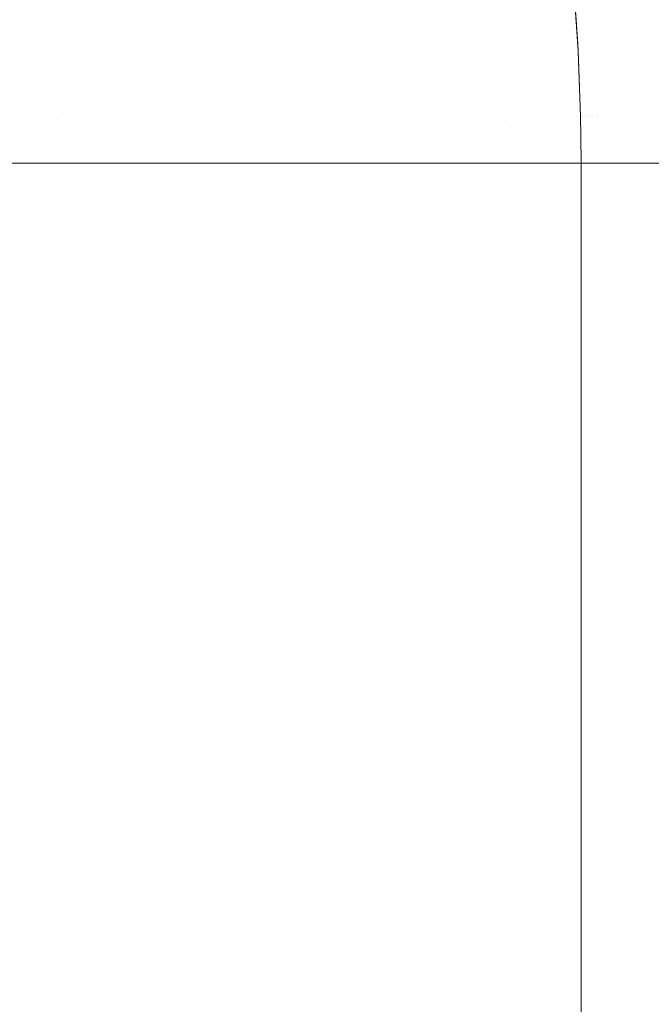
# Model space of a CAD drawing. Header units: centimetres. Extents: x -17.1 to 18.2, y 4.2 to 6.
# Tile 147 of 256: x -5.27 to -5.2268, y 5.8426 to 5.91. Entities that reach past the tile are written whole.
import ezdxf

# ---------------------------------------------------------------- set-up
doc = ezdxf.new("R2010")
doc.units = ezdxf.units.CM
doc.header["$LTSCALE"] = 2.54
doc.layers.add('Lucido design-1', color=7, linetype='Continuous')

# ---------------------------------------------------------------- blocks, each defined once
blk = doc.blocks.new('Gruppo-3-1')
at = {"color": 7, "linetype": 'Continuous', "lineweight": 9}
for points, invisible_edges in [([(-5.231911, 5.910022, -2276.92217), (-5.232033, 5.911742, -2276.92217), (-5.232172, 5.913715, -2276.72217), (-5.231761, 5.907892, -2276.72217)], 10), ([(-5.231853, 5.910024, -2276.719031), (-5.231761, 5.907892, -2276.72217), (-5.232172, 5.913715, -2276.72217)], 9), ([(18.147234, 5.910022, -2276.22267), (18.147234, 5.913265, -2276.223025), (-17.020308, 5.913265, -2276.223025), (-17.020308, 5.910022, -2276.22267)], 10), ([(-5.248608, 5.912891, -2276.987923), (-5.248338, 5.910213, -2276.987923), (-5.249532, 5.909972, -2276.989952), (-5.249796, 5.912585, -2276.989952)], 15), ([(-5.265729, 5.912286, -2277.008831), (-5.265446, 5.910427, -2277.008831), (-5.266762, 5.910011, -2277.009968), (-5.267033, 5.911795, -2277.009968)], 15), ([(-5.259933, 5.909971, -2277.003636), (-5.260199, 5.912084, -2277.003636), (-5.258899, 5.912494, -2277.00217), (-5.258624, 5.910309, -2277.00217)], 15), ([(-5.251006, 5.912273, -2276.99191), (-5.25075, 5.909725, -2276.99191), (-5.251987, 5.909475, -2276.993797), (-5.252237, 5.911955, -2276.993797)], 15), ([(-5.249796, 5.912585, -2276.989952), (-5.249532, 5.909972, -2276.989952), (-5.25075, 5.909725, -2276.99191), (-5.251006, 5.912273, -2276.99191)], 15), ([(-5.238988, 5.912104, -2276.966604), (-5.238147, 5.912274, -2276.963922), (-5.237905, 5.909128, -2276.963922), (-5.238749, 5.909002, -2276.966604)], 15), ([(-5.237108, 5.909247, -2276.961185), (-5.237905, 5.909128, -2276.963922), (-5.238147, 5.912274, -2276.963922), (-5.237354, 5.912434, -2276.961185)], 15), ([(-5.236476, 5.91096, -2276.958396), (-5.236362, 5.909358, -2276.958396), (-5.237108, 5.909247, -2276.961185), (-5.237354, 5.912434, -2276.961185)], 15), ([(-5.267033, 5.911795, -2277.009968), (-5.266762, 5.910011, -2277.009968), (-5.268076, 5.909596, -2277.011043), (-5.268335, 5.911304, -2277.011043)], 15), ([(-5.26257, 5.909292, -2277.006365), (-5.262817, 5.911257, -2277.006365), (-5.261505, 5.911671, -2277.005034), (-5.261249, 5.909632, -2277.005034)], 15), ([(-5.261249, 5.909632, -2277.005034), (-5.261505, 5.911671, -2277.005034), (-5.260199, 5.912084, -2277.003636), (-5.259933, 5.909971, -2277.003636)], 15), ([(-5.253487, 5.911633, -2276.995613), (-5.253243, 5.909221, -2276.995613), (-5.254516, 5.908964, -2276.997357), (-5.254752, 5.911307, -2276.997357)], 15), ([(-5.252237, 5.911955, -2276.993797), (-5.251987, 5.909475, -2276.993797), (-5.253243, 5.909221, -2276.995613), (-5.253487, 5.911633, -2276.995613)], 15), ([(-5.242562, 5.908435, -2276.976736), (-5.242785, 5.911336, -2276.976736), (-5.241775, 5.91154, -2276.974297), (-5.241548, 5.908586, -2276.974297)], 15), ([(-5.241548, 5.908586, -2276.974297), (-5.241775, 5.91154, -2276.974297), (-5.240804, 5.911737, -2276.971794), (-5.240573, 5.908731, -2276.971794)], 15), ([(-5.240573, 5.908731, -2276.971794), (-5.240804, 5.911737, -2276.971794), (-5.239874, 5.911925, -2276.969229), (-5.239639, 5.90887, -2276.969229)], 15), ([(-5.238749, 5.909002, -2276.966604), (-5.239639, 5.90887, -2276.969229), (-5.239874, 5.911925, -2276.969229), (-5.238988, 5.912104, -2276.966604)], 15), ([(-5.233563, 5.911471, -2276.943786), (-5.233154, 5.911543, -2276.940757), (-5.233034, 5.909853, -2276.940757), (-5.233443, 5.909792, -2276.943786)], 15), ([(-5.232519, 5.911654, -2276.934621), (-5.232398, 5.909948, -2276.934621), (-5.233034, 5.909853, -2276.940757), (-5.233154, 5.911543, -2276.940757)], 15), ([(-5.232136, 5.911721, -2276.928414), (-5.232014, 5.910005, -2276.928414), (-5.232398, 5.909948, -2276.934621), (-5.232519, 5.911654, -2276.934621)], 15), ([(-5.232033, 5.911742, -2276.92217), (-5.231911, 5.910022, -2276.92217), (-5.232014, 5.910005, -2276.928414), (-5.232136, 5.911721, -2276.928414)], 14), ([(-5.269635, 5.910815, -2277.012058), (-5.269387, 5.909182, -2277.012058), (-5.270695, 5.908769, -2277.013013), (-5.270931, 5.910327, -2277.013013)], 15), ([(-5.268335, 5.911304, -2277.011043), (-5.268076, 5.909596, -2277.011043), (-5.269387, 5.909182, -2277.012058), (-5.269635, 5.910815, -2277.012058)], 15), ([(-5.265218, 5.908609, -2277.008831), (-5.265446, 5.910427, -2277.008831), (-5.264131, 5.910842, -2277.00763), (-5.263893, 5.908951, -2277.00763)], 15), ([(-5.263893, 5.908951, -2277.00763), (-5.264131, 5.910842, -2277.00763), (-5.262817, 5.911257, -2277.006365), (-5.26257, 5.909292, -2277.006365)], 15), ([(-5.256031, 5.910977, -2276.999031), (-5.255802, 5.908704, -2276.999031), (-5.2571, 5.908441, -2277.000635), (-5.257322, 5.910644, -2277.000635)], 15), ([(-5.254752, 5.911307, -2276.997357), (-5.254516, 5.908964, -2276.997357), (-5.255802, 5.908704, -2276.999031), (-5.256031, 5.910977, -2276.999031)], 15), ([(-5.245815, 5.90795, -2276.983655), (-5.246025, 5.910681, -2276.983655), (-5.244913, 5.910906, -2276.981416), (-5.244698, 5.908117, -2276.981416)], 15), ([(-5.244698, 5.908117, -2276.981416), (-5.244913, 5.910906, -2276.981416), (-5.243832, 5.911124, -2276.979109), (-5.243613, 5.908278, -2276.979109)], 15), ([(-5.243613, 5.908278, -2276.979109), (-5.243832, 5.911124, -2276.979109), (-5.242785, 5.911336, -2276.976736), (-5.242562, 5.908435, -2276.976736)], 15), ([(-5.235667, 5.909461, -2276.955559), (-5.236362, 5.909358, -2276.958396), (-5.236476, 5.91096, -2276.958396), (-5.235783, 5.911082, -2276.955559)], 15), ([(-5.235783, 5.911082, -2276.955559), (-5.235143, 5.911194, -2276.952675), (-5.235027, 5.909557, -2276.952675), (-5.235667, 5.909461, -2276.955559)], 15), ([(-5.234441, 5.909644, -2276.94975), (-5.235027, 5.909557, -2276.952675), (-5.235143, 5.911194, -2276.952675), (-5.234559, 5.911296, -2276.94975)], 15), ([(-5.234559, 5.911296, -2276.94975), (-5.234032, 5.911389, -2276.946785), (-5.233913, 5.909722, -2276.946785), (-5.234441, 5.909644, -2276.94975)], 15), ([(-5.233443, 5.909792, -2276.943786), (-5.233913, 5.909722, -2276.946785), (-5.234032, 5.911389, -2276.946785), (-5.233563, 5.911471, -2276.943786)], 15), ([(-5.266543, 5.908268, -2277.009968), (-5.266762, 5.910011, -2277.009968), (-5.265446, 5.910427, -2277.008831), (-5.265218, 5.908609, -2277.008831)], 15), ([(-5.258624, 5.910309, -2277.00217), (-5.258409, 5.908177, -2277.00217), (-5.259725, 5.90791, -2277.003636), (-5.259933, 5.909971, -2277.003636)], 15), ([(-5.257322, 5.910644, -2277.000635), (-5.2571, 5.908441, -2277.000635), (-5.258409, 5.908177, -2277.00217), (-5.258624, 5.910309, -2277.00217)], 15), ([(-5.249336, 5.907426, -2276.989952), (-5.249532, 5.909972, -2276.989952), (-5.248338, 5.910213, -2276.987923), (-5.248137, 5.907605, -2276.987923)], 15), ([(-5.248137, 5.907605, -2276.987923), (-5.248338, 5.910213, -2276.987923), (-5.247168, 5.91045, -2276.985824), (-5.246962, 5.90778, -2276.985824)], 15), ([(-5.246962, 5.90778, -2276.985824), (-5.247168, 5.91045, -2276.985824), (-5.246025, 5.910681, -2276.983655), (-5.245815, 5.90795, -2276.983655)], 15), ([(-17.020308, 5.910022, -2276.22267), (-17.020308, 5.908928, -2276.22255), (18.147234, 5.908928, -2276.22255), (18.147234, 5.910022, -2276.22267)], 10), ([(-5.267702, 5.906297, -2277.011043), (-5.26903, 5.906029, -2277.012058), (-5.269387, 5.909182, -2277.012058), (-5.268076, 5.909596, -2277.011043)], 15), ([(-5.268076, 5.909596, -2277.011043), (-5.266762, 5.910011, -2277.009968), (-5.266543, 5.908268, -2277.009968)], 11), ([(-5.266543, 5.908268, -2277.009968), (-5.266371, 5.906566, -2277.009968), (-5.267702, 5.906297, -2277.011043), (-5.268076, 5.909596, -2277.011043)], 15), ([(-5.261249, 5.909632, -2277.005034), (-5.261048, 5.907643, -2277.005034), (-5.262376, 5.907374, -2277.006365), (-5.26257, 5.909292, -2277.006365)], 15), ([(-5.259933, 5.909971, -2277.003636), (-5.259725, 5.90791, -2277.003636), (-5.261048, 5.907643, -2277.005034), (-5.261249, 5.909632, -2277.005034)], 15), ([(-5.253063, 5.906872, -2276.995613), (-5.253243, 5.909221, -2276.995613), (-5.251987, 5.909475, -2276.993797), (-5.251801, 5.907059, -2276.993797)], 15), ([(-5.251801, 5.907059, -2276.993797), (-5.251987, 5.909475, -2276.993797), (-5.25075, 5.909725, -2276.99191), (-5.250559, 5.907244, -2276.99191)], 15), ([(-5.250559, 5.907244, -2276.99191), (-5.25075, 5.909725, -2276.99191), (-5.249532, 5.909972, -2276.989952), (-5.249336, 5.907426, -2276.989952)], 15), ([(-5.235572, 5.907863, -2276.955559), (-5.236268, 5.907777, -2276.958396), (-5.236362, 5.909358, -2276.958396), (-5.235667, 5.909461, -2276.955559)], 15), ([(-5.235667, 5.909461, -2276.955559), (-5.235027, 5.909557, -2276.952675), (-5.23493, 5.907942, -2276.952675), (-5.235572, 5.907863, -2276.955559)], 15), ([(-5.234344, 5.908014, -2276.94975), (-5.23493, 5.907942, -2276.952675), (-5.235027, 5.909557, -2276.952675), (-5.234441, 5.909644, -2276.94975)], 15), ([(-5.234441, 5.909644, -2276.94975), (-5.233913, 5.909722, -2276.946785), (-5.233815, 5.908079, -2276.946785), (-5.234344, 5.908014, -2276.94975)], 15), ([(-5.233345, 5.908137, -2276.943786), (-5.233815, 5.908079, -2276.946785), (-5.233913, 5.909722, -2276.946785), (-5.233443, 5.909792, -2276.943786)], 15), ([(-5.233443, 5.909792, -2276.943786), (-5.233034, 5.909853, -2276.940757), (-5.232934, 5.908187, -2276.940757), (-5.233345, 5.908137, -2276.943786)], 15), ([(-5.232934, 5.908187, -2276.940757), (-5.233034, 5.909853, -2276.940757), (-5.232398, 5.909948, -2276.934621), (-5.232298, 5.908266, -2276.934621)], 15), ([(-5.232298, 5.908266, -2276.934621), (-5.232398, 5.909948, -2276.934621), (-5.232014, 5.910005, -2276.928414), (-5.231913, 5.908313, -2276.928414)], 15), ([(-5.231913, 5.908313, -2276.928414), (-5.232014, 5.910005, -2276.928414), (-5.231911, 5.910022, -2276.92217), (-5.231792, 5.908328, -2276.92217)], 11), ([(-5.231761, 5.907892, -2276.72217), (-5.231761, 5.907892, -2276.92217), (-5.231792, 5.908328, -2276.92217), (-5.231911, 5.910022, -2276.92217)], 9), ([(-5.231853, 5.910024, -2276.719031), (-5.231755, 5.910024, -2276.715896), (-5.231574, 5.906657, -2276.715913), (-5.231671, 5.906657, -2276.719039)], 15), ([(-5.231671, 5.906657, -2276.719039), (-5.231761, 5.907892, -2276.72217), (-5.231853, 5.910024, -2276.719031)], 11), ([(-5.231412, 5.906657, -2276.712796), (-5.231574, 5.906657, -2276.715913), (-5.231755, 5.910024, -2276.715896), (-5.231593, 5.910024, -2276.71277)], 15), ([(-5.231593, 5.910024, -2276.71277), (-5.231367, 5.910024, -2276.709659), (-5.231187, 5.906657, -2276.709693), (-5.231412, 5.906657, -2276.712796)], 15), ([(-5.230898, 5.906657, -2276.706607), (-5.231187, 5.906657, -2276.709693), (-5.231367, 5.910024, -2276.709659), (-5.231078, 5.910024, -2276.706565)], 15), ([(-5.231078, 5.910024, -2276.706565), (-5.230726, 5.910024, -2276.703494), (-5.230547, 5.906657, -2276.703545), (-5.230898, 5.906657, -2276.706607)], 15), ([(-5.230134, 5.906657, -2276.700509), (-5.230547, 5.906657, -2276.703545), (-5.230726, 5.910024, -2276.703494), (-5.230312, 5.910024, -2276.700449)], 15), ([(-5.230312, 5.910024, -2276.700449), (-5.229837, 5.910024, -2276.697436), (-5.229661, 5.906657, -2276.697503), (-5.230134, 5.906657, -2276.700509)], 15), ([(-5.229129, 5.906657, -2276.694533), (-5.229661, 5.906657, -2276.697503), (-5.229837, 5.910024, -2276.697436), (-5.229304, 5.910024, -2276.694457)], 15), ([(-5.229304, 5.910024, -2276.694457), (-5.228713, 5.910024, -2276.691518), (-5.22854, 5.906657, -2276.691601), (-5.229129, 5.906657, -2276.694533)], 15), ([(-5.227895, 5.906657, -2276.688712), (-5.22854, 5.906657, -2276.691601), (-5.228713, 5.910024, -2276.691518), (-5.228066, 5.910024, -2276.68862)], 15), ([(-5.228066, 5.910024, -2276.68862), (-5.227365, 5.910024, -2276.685769), (-5.227195, 5.906657, -2276.685868), (-5.227895, 5.906657, -2276.688712)], 15), ([(-5.226444, 5.906657, -2276.683074), (-5.227195, 5.906657, -2276.685868), (-5.227365, 5.910024, -2276.685769), (-5.226611, 5.910024, -2276.682966)], 15), ([(-17.020308, 5.908928, -2276.22255), (-17.020308, 5.904574, -2276.222265), (18.147234, 5.904574, -2276.222265), (18.147234, 5.906655, -2276.222402)], 10), ([(18.147234, 5.906655, -2276.222402), (18.147234, 5.908928, -2276.22255), (-17.020308, 5.908928, -2276.22255)], 10), ([(-5.270695, 5.908769, -2277.013013), (-5.269387, 5.909182, -2277.012058), (-5.26903, 5.906029, -2277.012058), (-5.270353, 5.905761, -2277.013013)], 15), ([(-5.263893, 5.908951, -2277.00763), (-5.263707, 5.907105, -2277.00763), (-5.265039, 5.906836, -2277.008831), (-5.265218, 5.908609, -2277.008831)], 15), ([(-5.26257, 5.909292, -2277.006365), (-5.262376, 5.907374, -2277.006365), (-5.263707, 5.907105, -2277.00763), (-5.263893, 5.908951, -2277.00763)], 15), ([(-5.255631, 5.906489, -2276.999031), (-5.255802, 5.908704, -2276.999031), (-5.254516, 5.908964, -2276.997357), (-5.25434, 5.906681, -2276.997357)], 15), ([(-5.25434, 5.906681, -2276.997357), (-5.254516, 5.908964, -2276.997357), (-5.253243, 5.909221, -2276.995613), (-5.253063, 5.906872, -2276.995613)], 15), ([(-5.239639, 5.90887, -2276.969229), (-5.239479, 5.905899, -2276.969229), (-5.240415, 5.905807, -2276.971794), (-5.240573, 5.908731, -2276.971794)], 15), ([(-5.238586, 5.905986, -2276.966604), (-5.239479, 5.905899, -2276.969229), (-5.239639, 5.90887, -2276.969229), (-5.238749, 5.909002, -2276.966604)], 15), ([(-5.238749, 5.909002, -2276.966604), (-5.237905, 5.909128, -2276.963922), (-5.23774, 5.906068, -2276.963922), (-5.238586, 5.905986, -2276.966604)], 15), ([(-5.236941, 5.906146, -2276.961185), (-5.23774, 5.906068, -2276.963922), (-5.237905, 5.909128, -2276.963922), (-5.237108, 5.909247, -2276.961185)], 15), ([(-5.237108, 5.909247, -2276.961185), (-5.236362, 5.909358, -2276.958396), (-5.236268, 5.907777, -2276.958396)], 11), ([(-5.236268, 5.907777, -2276.958396), (-5.236192, 5.906219, -2276.958396), (-5.236941, 5.906146, -2276.961185), (-5.237108, 5.909247, -2276.961185)], 15), ([(-5.265218, 5.908609, -2277.008831), (-5.265039, 5.906836, -2277.008831), (-5.266371, 5.906566, -2277.009968), (-5.266543, 5.908268, -2277.009968)], 15), ([(-5.259571, 5.905903, -2277.003636), (-5.259725, 5.90791, -2277.003636), (-5.258409, 5.908177, -2277.00217), (-5.258249, 5.906099, -2277.00217)], 15), ([(-5.258249, 5.906099, -2277.00217), (-5.258409, 5.908177, -2277.00217), (-5.2571, 5.908441, -2277.000635), (-5.256935, 5.906295, -2277.000635)], 15), ([(-5.256935, 5.906295, -2277.000635), (-5.2571, 5.908441, -2277.000635), (-5.255802, 5.908704, -2276.999031), (-5.255631, 5.906489, -2276.999031)], 15), ([(-5.244698, 5.908117, -2276.981416), (-5.244551, 5.905404, -2276.981416), (-5.245672, 5.905295, -2276.983655), (-5.245815, 5.90795, -2276.983655)], 15), ([(-5.243613, 5.908278, -2276.979109), (-5.243463, 5.90551, -2276.979109), (-5.244551, 5.905404, -2276.981416), (-5.244698, 5.908117, -2276.981416)], 15), ([(-5.242562, 5.908435, -2276.976736), (-5.242409, 5.905613, -2276.976736), (-5.243463, 5.90551, -2276.979109), (-5.243613, 5.908278, -2276.979109)], 15), ([(-5.241548, 5.908586, -2276.974297), (-5.241393, 5.905712, -2276.974297), (-5.242409, 5.905613, -2276.976736), (-5.242562, 5.908435, -2276.976736)], 15), ([(-5.240573, 5.908731, -2276.971794), (-5.240415, 5.905807, -2276.971794), (-5.241393, 5.905712, -2276.974297), (-5.241548, 5.908586, -2276.974297)], 15), ([(-5.233266, 5.906505, -2276.943786), (-5.233737, 5.906459, -2276.946785), (-5.233815, 5.908079, -2276.946785), (-5.233345, 5.908137, -2276.943786)], 15), ([(-5.233345, 5.908137, -2276.943786), (-5.232934, 5.908187, -2276.940757), (-5.232855, 5.906545, -2276.940757), (-5.233266, 5.906505, -2276.943786)], 15), ([(-5.232505, 5.906579, -2276.9377), (-5.232934, 5.908187, -2276.940757), (-5.232298, 5.908266, -2276.934621)], 11), ([(-5.232505, 5.906579, -2276.9377), (-5.232855, 5.906545, -2276.940757), (-5.232934, 5.908187, -2276.940757)], 11), ([(-5.232298, 5.908266, -2276.934621), (-5.232218, 5.906607, -2276.934621), (-5.232505, 5.906579, -2276.9377)], 11), ([(-5.231993, 5.906629, -2276.931524), (-5.232298, 5.908266, -2276.934621), (-5.231913, 5.908313, -2276.928414)], 11), ([(-5.231993, 5.906629, -2276.931524), (-5.232218, 5.906607, -2276.934621), (-5.232298, 5.908266, -2276.934621)], 11), ([(-5.231913, 5.908313, -2276.928414), (-5.231832, 5.906644, -2276.928414), (-5.231993, 5.906629, -2276.931524)], 11), ([(-5.231913, 5.908313, -2276.928414), (-5.231792, 5.908328, -2276.92217), (-5.231761, 5.907892, -2276.92217)], 9), ([(-5.231735, 5.906654, -2276.925294), (-5.231913, 5.908313, -2276.928414), (-5.231761, 5.907892, -2276.92217)], 11), ([(-5.231735, 5.906654, -2276.925294), (-5.231832, 5.906644, -2276.928414), (-5.231913, 5.908313, -2276.928414)], 11), ([(-5.262376, 5.907374, -2277.006365), (-5.261048, 5.907643, -2277.005034), (-5.260797, 5.90382, -2277.005034), (-5.262134, 5.903689, -2277.006365)], 15), ([(-5.261048, 5.907643, -2277.005034), (-5.259725, 5.90791, -2277.003636), (-5.259571, 5.905903, -2277.003636)], 11), ([(-5.260797, 5.90382, -2277.005034), (-5.261048, 5.907643, -2277.005034), (-5.259571, 5.905903, -2277.003636)], 11), ([(-5.248137, 5.907605, -2276.987923), (-5.248, 5.905068, -2276.987923), (-5.249202, 5.90495, -2276.989952), (-5.249336, 5.907426, -2276.989952)], 15), ([(-5.246962, 5.90778, -2276.985824), (-5.246822, 5.905183, -2276.985824), (-5.248, 5.905068, -2276.987923), (-5.248137, 5.907605, -2276.987923)], 15), ([(-5.245815, 5.90795, -2276.983655), (-5.245672, 5.905295, -2276.983655), (-5.246822, 5.905183, -2276.985824), (-5.246962, 5.90778, -2276.985824)], 15), ([(-5.235496, 5.906287, -2276.955559), (-5.236192, 5.906219, -2276.958396), (-5.236268, 5.907777, -2276.958396), (-5.235572, 5.907863, -2276.955559)], 15), ([(-5.235572, 5.907863, -2276.955559), (-5.23493, 5.907942, -2276.952675), (-5.234853, 5.90635, -2276.952675), (-5.235496, 5.906287, -2276.955559)], 15), ([(-5.234266, 5.906407, -2276.94975), (-5.234853, 5.90635, -2276.952675), (-5.23493, 5.907942, -2276.952675), (-5.234344, 5.908014, -2276.94975)], 15), ([(-5.234344, 5.908014, -2276.94975), (-5.233815, 5.908079, -2276.946785), (-5.233737, 5.906459, -2276.946785), (-5.234266, 5.906407, -2276.94975)], 15), ([(-5.231761, 5.907892, -2276.72217), (-5.231619, 5.903385, -2276.72217), (-5.231619, 5.903385, -2276.92217), (-5.231722, 5.906656, -2276.92217)], 10), ([(-5.231722, 5.906656, -2276.92217), (-5.231761, 5.907892, -2276.92217), (-5.231761, 5.907892, -2276.72217)], 10), ([(-5.231567, 5.903386, -2276.719044), (-5.231619, 5.903385, -2276.72217), (-5.231761, 5.907892, -2276.72217), (-5.231671, 5.906657, -2276.719039)], 13), ([(-5.231761, 5.907892, -2276.92217), (-5.231722, 5.906656, -2276.92217), (-5.231735, 5.906654, -2276.925294)], 10), ([(-5.264815, 5.903428, -2277.008831), (-5.266157, 5.903297, -2277.009968), (-5.266371, 5.906566, -2277.009968), (-5.265039, 5.906836, -2277.008831)], 15), ([(-5.265039, 5.906836, -2277.008831), (-5.263707, 5.907105, -2277.00763), (-5.263474, 5.903559, -2277.00763), (-5.264815, 5.903428, -2277.008831)], 15), ([(-5.262134, 5.903689, -2277.006365), (-5.263474, 5.903559, -2277.00763), (-5.263707, 5.907105, -2277.00763), (-5.262376, 5.907374, -2277.006365)], 15), ([(-5.253063, 5.906872, -2276.995613), (-5.252939, 5.904586, -2276.995613), (-5.25422, 5.904461, -2276.997357), (-5.25434, 5.906681, -2276.997357)], 15), ([(-5.251801, 5.907059, -2276.993797), (-5.251674, 5.904709, -2276.993797), (-5.252939, 5.904586, -2276.995613), (-5.253063, 5.906872, -2276.995613)], 15), ([(-5.250559, 5.907244, -2276.99191), (-5.250428, 5.904831, -2276.99191), (-5.251674, 5.904709, -2276.993797), (-5.251801, 5.907059, -2276.993797)], 15), ([(-5.249336, 5.907426, -2276.989952), (-5.249202, 5.90495, -2276.989952), (-5.250428, 5.904831, -2276.99191), (-5.250559, 5.907244, -2276.99191)], 15), ([(-5.267496, 5.903167, -2277.011043), (-5.268833, 5.903036, -2277.012058), (-5.26903, 5.906029, -2277.012058), (-5.267702, 5.906297, -2277.011043)], 15), ([(-5.267702, 5.906297, -2277.011043), (-5.266371, 5.906566, -2277.009968), (-5.266157, 5.903297, -2277.009968), (-5.267496, 5.903167, -2277.011043)], 15), ([(-5.258249, 5.906099, -2277.00217), (-5.25814, 5.904079, -2277.00217), (-5.259465, 5.90395, -2277.003636), (-5.259571, 5.905903, -2277.003636)], 15), ([(-5.256935, 5.906295, -2277.000635), (-5.256822, 5.904207, -2277.000635), (-5.25814, 5.904079, -2277.00217), (-5.258249, 5.906099, -2277.00217)], 15), ([(-5.255631, 5.906489, -2276.999031), (-5.255515, 5.904335, -2276.999031), (-5.256822, 5.904207, -2277.000635), (-5.256935, 5.906295, -2277.000635)], 15), ([(-5.25434, 5.906681, -2276.997357), (-5.25422, 5.904461, -2276.997357), (-5.255515, 5.904335, -2276.999031), (-5.255631, 5.906489, -2276.999031)], 15), ([(-5.236845, 5.903134, -2276.961185), (-5.237645, 5.903096, -2276.963922), (-5.23774, 5.906068, -2276.963922), (-5.236941, 5.906146, -2276.961185)], 15), ([(-5.236941, 5.906146, -2276.961185), (-5.236192, 5.906219, -2276.958396), (-5.236095, 5.90317, -2276.958396), (-5.236845, 5.903134, -2276.961185)], 15), ([(-5.235398, 5.903204, -2276.955559), (-5.236095, 5.90317, -2276.958396), (-5.236192, 5.906219, -2276.958396), (-5.235496, 5.906287, -2276.955559)], 15), ([(-5.235496, 5.906287, -2276.955559), (-5.234853, 5.90635, -2276.952675), (-5.234754, 5.903235, -2276.952675), (-5.235398, 5.903204, -2276.955559)], 15), ([(-5.234166, 5.903263, -2276.94975), (-5.234754, 5.903235, -2276.952675), (-5.234853, 5.90635, -2276.952675), (-5.234266, 5.906407, -2276.94975)], 15), ([(-5.234266, 5.906407, -2276.94975), (-5.233737, 5.906459, -2276.946785), (-5.233636, 5.903288, -2276.946785), (-5.234166, 5.903263, -2276.94975)], 15), ([(-5.233164, 5.903311, -2276.943786), (-5.233636, 5.903288, -2276.946785), (-5.233737, 5.906459, -2276.946785), (-5.233266, 5.906505, -2276.943786)], 15), ([(-5.233266, 5.906505, -2276.943786), (-5.232855, 5.906545, -2276.940757), (-5.232752, 5.903331, -2276.940757), (-5.233164, 5.903311, -2276.943786)], 15), ([(-5.232402, 5.903347, -2276.9377), (-5.232752, 5.903331, -2276.940757), (-5.232855, 5.906545, -2276.940757), (-5.232505, 5.906579, -2276.9377)], 15), ([(-5.232505, 5.906579, -2276.9377), (-5.232218, 5.906607, -2276.934621), (-5.232114, 5.903361, -2276.934621), (-5.232402, 5.903347, -2276.9377)], 15), ([(-5.231889, 5.903372, -2276.931524), (-5.232114, 5.903361, -2276.934621), (-5.232218, 5.906607, -2276.934621), (-5.231993, 5.906629, -2276.931524)], 15), ([(-5.231993, 5.906629, -2276.931524), (-5.231832, 5.906644, -2276.928414), (-5.231728, 5.90338, -2276.928414), (-5.231889, 5.903372, -2276.931524)], 15), ([(-5.231631, 5.903384, -2276.925294), (-5.231728, 5.90338, -2276.928414), (-5.231832, 5.906644, -2276.928414), (-5.231735, 5.906654, -2276.925294)], 15), ([(-5.231735, 5.906654, -2276.925294), (-5.231722, 5.906656, -2276.92217), (-5.231619, 5.903385, -2276.92217), (-5.231631, 5.903384, -2276.925294)], 13), ([(-5.231671, 5.906657, -2276.719039), (-5.231574, 5.906657, -2276.715913), (-5.23147, 5.903386, -2276.715923), (-5.231567, 5.903386, -2276.719044)], 15), ([(-5.231308, 5.903386, -2276.712811), (-5.23147, 5.903386, -2276.715923), (-5.231574, 5.906657, -2276.715913), (-5.231412, 5.906657, -2276.712796)], 15), ([(-5.231412, 5.906657, -2276.712796), (-5.231187, 5.906657, -2276.709693), (-5.231083, 5.903386, -2276.709712), (-5.231308, 5.903386, -2276.712811)], 15), ([(-5.230795, 5.903386, -2276.706632), (-5.231083, 5.903386, -2276.709712), (-5.231187, 5.906657, -2276.709693), (-5.230898, 5.906657, -2276.706607)], 15), ([(-5.230898, 5.906657, -2276.706607), (-5.230547, 5.906657, -2276.703545), (-5.230444, 5.903386, -2276.703574), (-5.230795, 5.903386, -2276.706632)], 15), ([(-5.230032, 5.903386, -2276.700543), (-5.230444, 5.903386, -2276.703574), (-5.230547, 5.906657, -2276.703545), (-5.230134, 5.906657, -2276.700509)], 15), ([(-5.230134, 5.906657, -2276.700509), (-5.229661, 5.906657, -2276.697503), (-5.22956, 5.903386, -2276.697542), (-5.230032, 5.903386, -2276.700543)], 15), ([(-5.229029, 5.903386, -2276.694576), (-5.22956, 5.903386, -2276.697542), (-5.229661, 5.906657, -2276.697503), (-5.229129, 5.906657, -2276.694533)], 15), ([(-5.229129, 5.906657, -2276.694533), (-5.22854, 5.906657, -2276.691601), (-5.228441, 5.903386, -2276.691649), (-5.229029, 5.903386, -2276.694576)], 15), ([(-5.227796, 5.903386, -2276.688764), (-5.228441, 5.903386, -2276.691649), (-5.22854, 5.906657, -2276.691601), (-5.227895, 5.906657, -2276.688712)], 15), ([(-5.227895, 5.906657, -2276.688712), (-5.227195, 5.906657, -2276.685868), (-5.227098, 5.903386, -2276.685925), (-5.227796, 5.903386, -2276.688764)], 15), ([(-5.226348, 5.903386, -2276.683135), (-5.227098, 5.903386, -2276.685925), (-5.227195, 5.906657, -2276.685868), (-5.226444, 5.906657, -2276.683074)], 15), ([(-5.270353, 5.905761, -2277.013013), (-5.26903, 5.906029, -2277.012058), (-5.268833, 5.903036, -2277.012058), (-5.270166, 5.902906, -2277.013013)], 15), ([(-5.259571, 5.905903, -2277.003636), (-5.259465, 5.90395, -2277.003636), (-5.260797, 5.90382, -2277.005034)], 11), ([(-5.244467, 5.902769, -2276.981416), (-5.244551, 5.905404, -2276.981416), (-5.243463, 5.90551, -2276.979109), (-5.243377, 5.902821, -2276.979109)], 15), ([(-5.243377, 5.902821, -2276.979109), (-5.243463, 5.90551, -2276.979109), (-5.242409, 5.905613, -2276.976736), (-5.242322, 5.902872, -2276.976736)], 15), ([(-5.242322, 5.902872, -2276.976736), (-5.242409, 5.905613, -2276.976736), (-5.241393, 5.905712, -2276.974297), (-5.241304, 5.902921, -2276.974297)], 15), ([(-5.241304, 5.902921, -2276.974297), (-5.241393, 5.905712, -2276.974297), (-5.240415, 5.905807, -2276.971794), (-5.240324, 5.902967, -2276.971794)], 15), ([(-5.240324, 5.902967, -2276.971794), (-5.240415, 5.905807, -2276.971794), (-5.239479, 5.905899, -2276.969229), (-5.239387, 5.903012, -2276.969229)], 15), ([(-5.239387, 5.903012, -2276.969229), (-5.239479, 5.905899, -2276.969229), (-5.238586, 5.905986, -2276.966604), (-5.238493, 5.903055, -2276.966604)], 15), ([(-5.238493, 5.903055, -2276.966604), (-5.238586, 5.905986, -2276.966604), (-5.23774, 5.906068, -2276.963922), (-5.237645, 5.903096, -2276.963922)], 15), ([(-5.251674, 5.904709, -2276.993797), (-5.250428, 5.904831, -2276.99191), (-5.25096, 5.900212, -2276.992875)], 11), ([(-5.25096, 5.900212, -2276.992875), (-5.250428, 5.904831, -2276.99191), (-5.250353, 5.902487, -2276.99191)], 11), ([(-5.250353, 5.902487, -2276.99191), (-5.250428, 5.904831, -2276.99191), (-5.249202, 5.90495, -2276.989952), (-5.249126, 5.902545, -2276.989952)], 15), ([(-5.249126, 5.902545, -2276.989952), (-5.249202, 5.90495, -2276.989952), (-5.248, 5.905068, -2276.987923), (-5.247921, 5.902603, -2276.987923)], 15), ([(-5.247921, 5.902603, -2276.987923), (-5.248, 5.905068, -2276.987923), (-5.246822, 5.905183, -2276.985824), (-5.246742, 5.90266, -2276.985824)], 15), ([(-5.246742, 5.90266, -2276.985824), (-5.246822, 5.905183, -2276.985824), (-5.245672, 5.905295, -2276.983655), (-5.24559, 5.902715, -2276.983655)], 15), ([(-5.24559, 5.902715, -2276.983655), (-5.245672, 5.905295, -2276.983655), (-5.244551, 5.905404, -2276.981416), (-5.244467, 5.902769, -2276.981416)], 15), ([(18.147234, 5.903385, -2276.222239), (18.147234, 5.904574, -2276.222265), (-17.020308, 5.904574, -2276.222265), (-17.020308, 5.903385, -2276.222239)], 10), ([(-5.259465, 5.90395, -2277.003636), (-5.25814, 5.904079, -2277.00217), (-5.257436, 5.900212, -2277.001458), (-5.259564, 5.900212, -2277.003827)], 11), ([(-5.257436, 5.900212, -2277.001458), (-5.25814, 5.904079, -2277.00217), (-5.256822, 5.904207, -2277.000635)], 11), ([(-5.256822, 5.904207, -2277.000635), (-5.255515, 5.904335, -2276.999031), (-5.255275, 5.900212, -2276.998839), (-5.257436, 5.900212, -2277.001458)], 11), ([(-5.255275, 5.900212, -2276.998839), (-5.255515, 5.904335, -2276.999031), (-5.25422, 5.904461, -2276.997357)], 11), ([(-5.25422, 5.904461, -2276.997357), (-5.253113, 5.900212, -2276.995983), (-5.255275, 5.900212, -2276.998839)], 9), ([(-5.25422, 5.904461, -2276.997357), (-5.252939, 5.904586, -2276.995613), (-5.253113, 5.900212, -2276.995983)], 11), ([(-5.251592, 5.900212, -2276.993788), (-5.253113, 5.900212, -2276.995983), (-5.252939, 5.904586, -2276.995613), (-5.251674, 5.904709, -2276.993797)], 14), ([(-5.25096, 5.900212, -2276.992875), (-5.251592, 5.900212, -2276.993788), (-5.251674, 5.904709, -2276.993797)], 10), ([(-5.26592, 5.900212, -2277.009827), (-5.266157, 5.903297, -2277.009968), (-5.264815, 5.903428, -2277.008831)], 11), ([(-5.264815, 5.903428, -2277.008831), (-5.263823, 5.900212, -2277.008012), (-5.26592, 5.900212, -2277.009827)], 9), ([(-5.264815, 5.903428, -2277.008831), (-5.263474, 5.903559, -2277.00763), (-5.263823, 5.900212, -2277.008012)], 11), ([(-5.261703, 5.900212, -2277.006016), (-5.263823, 5.900212, -2277.008012), (-5.263474, 5.903559, -2277.00763), (-5.262134, 5.903689, -2277.006365)], 14), ([(-5.262134, 5.903689, -2277.006365), (-5.260797, 5.90382, -2277.005034), (-5.261703, 5.900212, -2277.006016)], 11), ([(-5.259564, 5.900212, -2277.003827), (-5.261703, 5.900212, -2277.006016), (-5.260797, 5.90382, -2277.005034)], 10), ([(-5.260797, 5.90382, -2277.005034), (-5.259465, 5.90395, -2277.003636), (-5.259564, 5.900212, -2277.003827)], 11), ([(-17.020308, 5.903385, -2276.222239), (-17.020308, 5.900212, -2276.22217), (18.147234, 5.900212, -2276.22217), (18.147234, 5.903385, -2276.222239)], 8), ([(-5.270166, 5.902906, -2277.013013), (-5.268833, 5.903036, -2277.012058), (-5.267994, 5.900212, -2277.011474), (-5.270041, 5.900212, -2277.012966)], 11), ([(-5.267994, 5.900212, -2277.011474), (-5.268833, 5.903036, -2277.012058), (-5.267496, 5.903167, -2277.011043)], 11), ([(-5.267496, 5.903167, -2277.011043), (-5.266157, 5.903297, -2277.009968), (-5.26592, 5.900212, -2277.009827), (-5.267994, 5.900212, -2277.011474)], 11), ([(-5.244467, 5.902769, -2276.981416), (-5.244685, 5.900212, -2276.981914), (-5.24559, 5.902715, -2276.983655)], 11), ([(-5.243377, 5.902821, -2276.979109), (-5.242708, 5.900212, -2276.977684), (-5.244685, 5.900212, -2276.981914), (-5.244467, 5.902769, -2276.981416)], 13), ([(-5.242322, 5.902872, -2276.976736), (-5.242708, 5.900212, -2276.977684), (-5.243377, 5.902821, -2276.979109)], 11), ([(-5.241304, 5.902921, -2276.974297), (-5.240822, 5.900212, -2276.973159), (-5.242708, 5.900212, -2276.977684), (-5.242322, 5.902872, -2276.976736)], 13), ([(-5.240324, 5.902967, -2276.971794), (-5.240822, 5.900212, -2276.973159), (-5.241304, 5.902921, -2276.974297)], 11), ([(-5.239387, 5.903012, -2276.969229), (-5.239048, 5.900212, -2276.968341), (-5.240822, 5.900212, -2276.973159), (-5.240324, 5.902967, -2276.971794)], 13), ([(-5.238493, 5.903055, -2276.966604), (-5.239048, 5.900212, -2276.968341), (-5.239387, 5.903012, -2276.969229)], 11), ([(-5.237645, 5.903096, -2276.963922), (-5.237409, 5.900212, -2276.963241), (-5.239048, 5.900212, -2276.968341), (-5.238493, 5.903055, -2276.966604)], 13), ([(-5.237409, 5.900212, -2276.963241), (-5.237645, 5.903096, -2276.963922), (-5.236845, 5.903134, -2276.961185)], 11), ([(-5.235931, 5.900212, -2276.957874), (-5.237409, 5.900212, -2276.963241), (-5.236845, 5.903134, -2276.961185)], 10), ([(-5.236845, 5.903134, -2276.961185), (-5.236095, 5.90317, -2276.958396), (-5.235931, 5.900212, -2276.957874)], 11), ([(-5.235931, 5.900212, -2276.957874), (-5.236095, 5.90317, -2276.958396), (-5.235398, 5.903204, -2276.955559)], 11), ([(-5.234636, 5.900212, -2276.952263), (-5.235931, 5.900212, -2276.957874), (-5.235398, 5.903204, -2276.955559)], 10), ([(-5.235398, 5.903204, -2276.955559), (-5.234754, 5.903235, -2276.952675), (-5.234636, 5.900212, -2276.952263)], 11), ([(-5.234636, 5.900212, -2276.952263), (-5.234754, 5.903235, -2276.952675), (-5.234166, 5.903263, -2276.94975)], 11), ([(-5.233546, 5.900212, -2276.94644), (-5.234636, 5.900212, -2276.952263), (-5.234166, 5.903263, -2276.94975)], 10), ([(-5.234166, 5.903263, -2276.94975), (-5.233636, 5.903288, -2276.946785), (-5.233546, 5.900212, -2276.94644)], 11), ([(-5.233546, 5.900212, -2276.94644), (-5.233636, 5.903288, -2276.946785), (-5.233164, 5.903311, -2276.943786)], 11), ([(-5.23268, 5.900212, -2276.94044), (-5.233546, 5.900212, -2276.94644), (-5.233164, 5.903311, -2276.943786)], 10), ([(-5.233164, 5.903311, -2276.943786), (-5.232752, 5.903331, -2276.940757), (-5.23268, 5.900212, -2276.94044)], 11), ([(-5.23268, 5.900212, -2276.94044), (-5.232752, 5.903331, -2276.940757), (-5.232402, 5.903347, -2276.9377)], 11), ([(-5.232055, 5.900212, -2276.934308), (-5.23268, 5.900212, -2276.94044), (-5.232402, 5.903347, -2276.9377)], 10), ([(-5.232402, 5.903347, -2276.9377), (-5.232114, 5.903361, -2276.934621), (-5.232055, 5.900212, -2276.934308)], 11), ([(-5.232055, 5.900212, -2276.934308), (-5.232114, 5.903361, -2276.934621), (-5.231889, 5.903372, -2276.931524)], 11), ([(-5.231682, 5.900212, -2276.928092), (-5.232055, 5.900212, -2276.934308), (-5.231889, 5.903372, -2276.931524)], 10), ([(-5.231889, 5.903372, -2276.931524), (-5.231728, 5.90338, -2276.928414), (-5.231682, 5.900212, -2276.928092)], 11), ([(-5.231682, 5.900212, -2276.928092), (-5.231728, 5.90338, -2276.928414), (-5.231631, 5.903384, -2276.925294)], 11), ([(-5.231631, 5.903384, -2276.925294), (-5.231627, 5.900212, -2276.925294), (-5.231682, 5.900212, -2276.928092)], 9), ([(-5.231631, 5.903384, -2276.925294), (-5.231619, 5.903385, -2276.92217), (-5.231576, 5.902011, -2276.92217)], 9), ([(-5.231576, 5.902011, -2276.92217), (-5.231566, 5.900212, -2276.92217), (-5.231627, 5.900212, -2276.925294), (-5.231631, 5.903384, -2276.925294)], 12), ([(-5.231576, 5.902011, -2276.72217), (-5.231619, 5.903385, -2276.72217), (-5.231567, 5.903386, -2276.719044)], 10), ([(-5.231619, 5.903385, -2276.72217), (-5.231576, 5.902011, -2276.72217), (-5.231576, 5.902011, -2276.92217), (-5.231619, 5.903385, -2276.92217)], 10), ([(-5.231576, 5.902011, -2276.72217), (-5.231567, 5.903386, -2276.719044), (-5.231501, 5.900212, -2276.719046)], 11), ([(-5.231501, 5.900212, -2276.719046), (-5.231567, 5.903386, -2276.719044), (-5.23147, 5.903386, -2276.715923)], 11), ([(-5.23147, 5.903386, -2276.715923), (-5.231436, 5.900212, -2276.715909), (-5.231501, 5.900212, -2276.719046)], 9), ([(-5.231436, 5.900212, -2276.715909), (-5.23147, 5.903386, -2276.715923), (-5.231308, 5.903386, -2276.712811)], 11), ([(-5.231308, 5.903386, -2276.712811), (-5.231243, 5.900212, -2276.712818), (-5.231436, 5.900212, -2276.715909)], 9), ([(-5.231308, 5.903386, -2276.712811), (-5.231083, 5.903386, -2276.709712), (-5.231052, 5.900212, -2276.70974)], 11), ([(-5.231052, 5.900212, -2276.70974), (-5.231243, 5.900212, -2276.712818), (-5.231308, 5.903386, -2276.712811)], 10), ([(-5.230731, 5.900212, -2276.706643), (-5.231052, 5.900212, -2276.70974), (-5.231083, 5.903386, -2276.709712)], 10), ([(-5.231083, 5.903386, -2276.709712), (-5.230795, 5.903386, -2276.706632), (-5.230731, 5.900212, -2276.706643)], 11), ([(-5.230795, 5.903386, -2276.706632), (-5.230444, 5.903386, -2276.703574), (-5.230424, 5.900212, -2276.703684)], 11), ([(-5.230424, 5.900212, -2276.703684), (-5.230731, 5.900212, -2276.706643), (-5.230795, 5.903386, -2276.706632)], 10), ([(-5.229969, 5.900212, -2276.700558), (-5.230424, 5.900212, -2276.703684), (-5.230444, 5.903386, -2276.703574)], 10), ([(-5.230444, 5.903386, -2276.703574), (-5.230032, 5.903386, -2276.700543), (-5.229969, 5.900212, -2276.700558)], 11), ([(-5.230032, 5.903386, -2276.700543), (-5.22956, 5.903386, -2276.697542), (-5.229566, 5.900212, -2276.697784)], 11), ([(-5.229566, 5.900212, -2276.697784), (-5.229969, 5.900212, -2276.700558), (-5.230032, 5.903386, -2276.700543)], 10), ([(-5.228968, 5.900212, -2276.694596), (-5.229566, 5.900212, -2276.697784), (-5.22956, 5.903386, -2276.697542)], 10), ([(-5.22956, 5.903386, -2276.697542), (-5.229029, 5.903386, -2276.694576), (-5.228968, 5.900212, -2276.694596)], 11), ([(-5.229029, 5.903386, -2276.694576), (-5.228441, 5.903386, -2276.691649), (-5.228496, 5.900212, -2276.692078)], 11), ([(-5.228496, 5.900212, -2276.692078), (-5.228968, 5.900212, -2276.694596), (-5.229029, 5.903386, -2276.694576)], 10), ([(-5.227738, 5.900212, -2276.688788), (-5.228496, 5.900212, -2276.692078), (-5.228441, 5.903386, -2276.691649)], 10), ([(-5.228441, 5.903386, -2276.691649), (-5.227796, 5.903386, -2276.688764), (-5.227738, 5.900212, -2276.688788)], 11), ([(-5.227796, 5.903386, -2276.688764), (-5.227098, 5.903386, -2276.685925), (-5.227233, 5.900212, -2276.686595)], 11), ([(-5.227233, 5.900212, -2276.686595), (-5.227738, 5.900212, -2276.688788), (-5.227796, 5.903386, -2276.688764)], 10), ([(-5.226293, 5.900212, -2276.683161), (-5.227233, 5.900212, -2276.686595), (-5.227098, 5.903386, -2276.685925), (-5.226348, 5.903386, -2276.683135)], 14), ([(-5.250353, 5.902487, -2276.99191), (-5.250344, 5.900212, -2276.991901), (-5.25096, 5.900212, -2276.992875)], 9), ([(-5.249126, 5.902545, -2276.989952), (-5.248828, 5.900212, -2276.989502), (-5.250344, 5.900212, -2276.991901), (-5.250353, 5.902487, -2276.99191)], 13), ([(-5.247921, 5.902603, -2276.987923), (-5.248828, 5.900212, -2276.989502), (-5.249126, 5.902545, -2276.989952)], 11), ([(-5.246731, 5.900212, -2276.985852), (-5.248828, 5.900212, -2276.989502), (-5.247921, 5.902603, -2276.987923)], 10), ([(-5.247921, 5.902603, -2276.987923), (-5.246742, 5.90266, -2276.985824), (-5.246731, 5.900212, -2276.985852)], 11), ([(-5.246731, 5.900212, -2276.985852), (-5.246742, 5.90266, -2276.985824), (-5.24559, 5.902715, -2276.983655)], 11), ([(-5.24559, 5.902715, -2276.983655), (-5.244685, 5.900212, -2276.981914), (-5.246731, 5.900212, -2276.985852)], 9), ([(-5.231576, 5.902011, -2276.92217), (-5.231576, 5.902011, -2276.72217), (-5.231566, 5.900212, -2276.72217), (-5.231566, 5.900212, -2276.92217)], 1), ([(-5.231501, 5.900212, -2276.719046), (-5.231566, 5.900212, -2276.72217), (-5.231576, 5.902011, -2276.72217)], 8), ([(-5.272062, 5.900212, -2277.014313), (-5.270041, 5.900212, -2277.012966), (-5.270041, 4.700212, -2277.012966), (-5.271956, 4.700212, -2277.014243)], 10), ([(-5.270041, 5.900212, -2277.012966), (-5.267994, 5.900212, -2277.011474), (-5.267994, 4.700212, -2277.011474), (-5.268371, 4.700212, -2277.011749)], 10), ([(-5.268371, 4.700212, -2277.011749), (-5.270041, 4.700212, -2277.012966), (-5.270041, 5.900212, -2277.012966)], 10), ([(-5.26592, 5.900212, -2277.009827), (-5.26592, 4.700212, -2277.009827), (-5.267994, 4.700212, -2277.011474), (-5.267994, 5.900212, -2277.011474)], 5), ([(-5.26592, 5.900212, -2277.009827), (-5.263823, 5.900212, -2277.008012), (-5.263823, 4.700212, -2277.008012), (-5.264939, 4.700212, -2277.008978)], 10), ([(-5.264939, 4.700212, -2277.008978), (-5.26592, 4.700212, -2277.009827), (-5.26592, 5.900212, -2277.009827)], 10), ([(-5.261703, 5.900212, -2277.006016), (-5.261703, 4.700212, -2277.006016), (-5.263823, 4.700212, -2277.008012), (-5.263823, 5.900212, -2277.008012)], 5), ([(-5.261703, 5.900212, -2277.006016), (-5.259564, 5.900212, -2277.003827), (-5.259564, 4.700212, -2277.003827), (-5.261657, 4.700212, -2277.00597)], 10), ([(-5.261657, 4.700212, -2277.00597), (-5.261703, 4.700212, -2277.006016), (-5.261703, 5.900212, -2277.006016)], 10), ([(-5.259564, 5.900212, -2277.003827), (-5.257436, 5.900212, -2277.001458), (-5.257436, 4.700212, -2277.001458), (-5.258569, 4.700212, -2277.002719)], 10), ([(-5.258569, 4.700212, -2277.002719), (-5.259564, 4.700212, -2277.003827), (-5.259564, 5.900212, -2277.003827)], 10), ([(-5.257436, 5.900212, -2277.001458), (-5.255275, 5.900212, -2276.998839), (-5.255275, 4.700212, -2276.998839), (-5.257081, 4.700212, -2277.001028)], 10), ([(-5.257081, 4.700212, -2277.001028), (-5.257436, 4.700212, -2277.001458), (-5.257436, 5.900212, -2277.001458)], 10), ([(-5.255275, 5.900212, -2276.998839), (-5.253113, 5.900212, -2276.995983), (-5.253113, 4.700212, -2276.995983), (-5.254262, 4.700212, -2276.997501)], 10), ([(-5.254262, 4.700212, -2276.997501), (-5.255275, 4.700212, -2276.998839), (-5.255275, 5.900212, -2276.998839)], 10), ([(-5.25162, 4.700212, -2276.993828), (-5.253113, 4.700212, -2276.995983), (-5.253113, 5.900212, -2276.995983), (-5.251592, 5.900212, -2276.993788)], 10), ([(-5.251592, 5.900212, -2276.993788), (-5.25096, 5.900212, -2276.992875), (-5.25096, 4.700212, -2276.992875), (-5.25162, 4.700212, -2276.993828)], 10), ([(-5.248828, 4.700212, -2276.989502), (-5.249164, 4.700212, -2276.990033), (-5.25096, 5.900212, -2276.992875), (-5.250344, 5.900212, -2276.991901)], 10), ([(-5.249164, 4.700212, -2276.990033), (-5.25096, 4.700212, -2276.992875), (-5.25096, 5.900212, -2276.992875)], 10), ([(-5.250344, 5.900212, -2276.991901), (-5.248828, 5.900212, -2276.989502), (-5.248828, 4.700212, -2276.989502)], 10), ([(-5.248828, 5.900212, -2276.989502), (-5.246895, 4.700212, -2276.986138), (-5.248017, 4.700212, -2276.98809)], 9), ([(-5.248828, 5.900212, -2276.989502), (-5.246731, 5.900212, -2276.985852), (-5.246731, 4.700212, -2276.985852), (-5.246895, 4.700212, -2276.986138)], 10), ([(-5.248017, 4.700212, -2276.98809), (-5.248828, 4.700212, -2276.989502), (-5.248828, 5.900212, -2276.989502)], 10), ([(-5.246731, 5.900212, -2276.985852), (-5.244685, 5.900212, -2276.981914), (-5.244685, 4.700212, -2276.981914), (-5.244816, 4.700212, -2276.982167)], 10), ([(-5.244816, 4.700212, -2276.982167), (-5.246731, 4.700212, -2276.985852), (-5.246731, 5.900212, -2276.985852)], 10), ([(-5.244685, 5.900212, -2276.981914), (-5.242708, 5.900212, -2276.977684), (-5.242708, 4.700212, -2276.977684), (-5.242923, 4.700212, -2276.978145)], 10), ([(-5.242923, 4.700212, -2276.978145), (-5.244685, 4.700212, -2276.981914), (-5.244685, 5.900212, -2276.981914)], 10), ([(-5.240822, 5.900212, -2276.973159), (-5.240822, 4.700212, -2276.973159), (-5.242708, 4.700212, -2276.977684), (-5.242708, 5.900212, -2276.977684)], 5), ([(-5.240822, 5.900212, -2276.973159), (-5.239048, 5.900212, -2276.968341), (-5.239048, 4.700212, -2276.968341), (-5.23967, 4.700212, -2276.970032)], 10), ([(-5.23967, 4.700212, -2276.970032), (-5.240822, 4.700212, -2276.973159), (-5.240822, 5.900212, -2276.973159)], 10), ([(-5.237409, 5.900212, -2276.963241), (-5.237409, 4.700212, -2276.963241), (-5.239048, 4.700212, -2276.968341), (-5.239048, 5.900212, -2276.968341)], 5), ([(-5.237409, 5.900212, -2276.963241), (-5.235931, 5.900212, -2276.957874), (-5.235931, 4.700212, -2276.957874), (-5.237056, 4.700212, -2276.96196)], 10), ([(-5.237056, 4.700212, -2276.96196), (-5.237409, 4.700212, -2276.963241), (-5.237409, 5.900212, -2276.963241)], 10), ([(-5.235931, 5.900212, -2276.957874), (-5.234636, 5.900212, -2276.952263), (-5.234636, 4.700212, -2276.952263), (-5.235045, 4.700212, -2276.954038)], 10), ([(-5.235045, 4.700212, -2276.954038), (-5.235931, 4.700212, -2276.957874), (-5.235931, 5.900212, -2276.957874)], 10), ([(-5.233546, 5.900212, -2276.94644), (-5.233546, 4.700212, -2276.94644), (-5.234636, 4.700212, -2276.952263), (-5.234636, 5.900212, -2276.952263)], 5), ([(-5.233546, 5.900212, -2276.94644), (-5.23268, 5.900212, -2276.94044), (-5.23268, 4.700212, -2276.94044), (-5.233535, 4.700212, -2276.946366)], 10), ([(-5.233535, 4.700212, -2276.946366), (-5.233546, 4.700212, -2276.94644), (-5.233546, 5.900212, -2276.94644)], 10), ([(-5.23268, 5.900212, -2276.94044), (-5.232055, 5.900212, -2276.934308), (-5.232055, 4.700212, -2276.934308), (-5.232533, 4.700212, -2276.938996)], 10), ([(-5.232533, 4.700212, -2276.938996), (-5.23268, 4.700212, -2276.94044), (-5.23268, 5.900212, -2276.94044)], 10), ([(-5.232055, 5.900212, -2276.934308), (-5.231682, 5.900212, -2276.928092), (-5.231682, 4.700212, -2276.928092), (-5.231915, 4.700212, -2276.93198)], 10), ([(-5.231915, 4.700212, -2276.93198), (-5.232055, 4.700212, -2276.934308), (-5.232055, 5.900212, -2276.934308)], 10), ([(-5.231628, 4.700212, -2276.925343), (-5.231682, 4.700212, -2276.928092), (-5.231682, 5.900212, -2276.928092), (-5.231627, 5.900212, -2276.925294)], 10), ([(-5.231627, 5.900212, -2276.925294), (-5.231566, 5.900212, -2276.92217), (-5.231566, 4.700212, -2276.92217), (-5.231628, 4.700212, -2276.925343)], 8), ([(-5.231473, 4.700212, -2276.717712), (-5.231566, 4.700212, -2276.72217), (-5.231566, 5.900212, -2276.72217), (-5.231501, 5.900212, -2276.719046)], 8), ([(-5.231501, 5.900212, -2276.719046), (-5.231436, 5.900212, -2276.715909), (-5.231436, 4.700212, -2276.715909), (-5.231473, 4.700212, -2276.717712)], 10), ([(-5.231266, 4.700212, -2276.713186), (-5.231436, 4.700212, -2276.715909), (-5.231436, 5.900212, -2276.715909), (-5.231243, 5.900212, -2276.712818)], 10), ([(-5.231243, 5.900212, -2276.712818), (-5.231052, 5.900212, -2276.70974), (-5.231052, 4.700212, -2276.70974), (-5.231266, 4.700212, -2276.713186)], 10), ([(-5.230424, 4.700212, -2276.703684), (-5.230934, 4.700212, -2276.708602), (-5.231052, 5.900212, -2276.70974), (-5.230731, 5.900212, -2276.706643)], 10), ([(-5.230934, 4.700212, -2276.708602), (-5.231052, 4.700212, -2276.70974), (-5.231052, 5.900212, -2276.70974)], 10), ([(-5.230731, 5.900212, -2276.706643), (-5.230424, 5.900212, -2276.703684), (-5.230424, 4.700212, -2276.703684)], 10), ([(-5.22979, 4.700212, -2276.699323), (-5.230424, 4.700212, -2276.703684), (-5.230424, 5.900212, -2276.703684), (-5.229969, 5.900212, -2276.700558)], 10), ([(-5.229969, 5.900212, -2276.700558), (-5.229566, 5.900212, -2276.697784), (-5.229566, 4.700212, -2276.697784), (-5.22979, 4.700212, -2276.699323)], 10), ([(-5.22898, 4.700212, -2276.69466), (-5.229566, 4.700212, -2276.697784), (-5.229566, 5.900212, -2276.697784), (-5.228968, 5.900212, -2276.694596)], 10), ([(-5.228968, 5.900212, -2276.694596), (-5.228496, 5.900212, -2276.692078), (-5.228496, 4.700212, -2276.692078), (-5.22898, 4.700212, -2276.69466)], 10), ([(-5.228017, 4.700212, -2276.690001), (-5.228496, 4.700212, -2276.692078), (-5.228496, 5.900212, -2276.692078), (-5.227738, 5.900212, -2276.688788)], 10), ([(-5.227738, 5.900212, -2276.688788), (-5.227233, 5.900212, -2276.686595), (-5.227233, 4.700212, -2276.686595), (-5.228017, 4.700212, -2276.690001)], 10), ([(-5.225799, 4.700212, -2276.68136), (-5.226896, 4.700212, -2276.685366), (-5.227233, 5.900212, -2276.686595), (-5.226293, 5.900212, -2276.683161)], 10), ([(-5.226896, 4.700212, -2276.685366), (-5.227233, 4.700212, -2276.686595), (-5.227233, 5.900212, -2276.686595)], 10)]:
    blk.add_3dface(points, dxfattribs=dict(at, invisible_edges=invisible_edges))
for points in [[(-17.020308, 5.900212, -2276.22217), (-17.020308, 4.300212, -2276.22217), (18.147234, 4.300212, -2276.22217), (18.147234, 5.900212, -2276.22217)], [(-5.231566, 4.700212, -2276.92217), (-5.231566, 5.900212, -2276.92217), (-5.231566, 5.900212, -2276.72217), (-5.231566, 4.700212, -2276.72217)]]:
    blk.add_3dface(points, dxfattribs=at)
blk = doc.blocks.new('Gruppo-4-1')
at = {"color": 7}
blk.add_blockref('Gruppo-3-1', (0, 0), dxfattribs=at)

msp = doc.modelspace()

# ---------------------------------------------------------------- block references
at = {"layer": 'Lucido design-1', "color": 7}
msp.add_blockref('Gruppo-4-1', (0, 0), dxfattribs=at)

doc.saveas('drawing.dxf')
